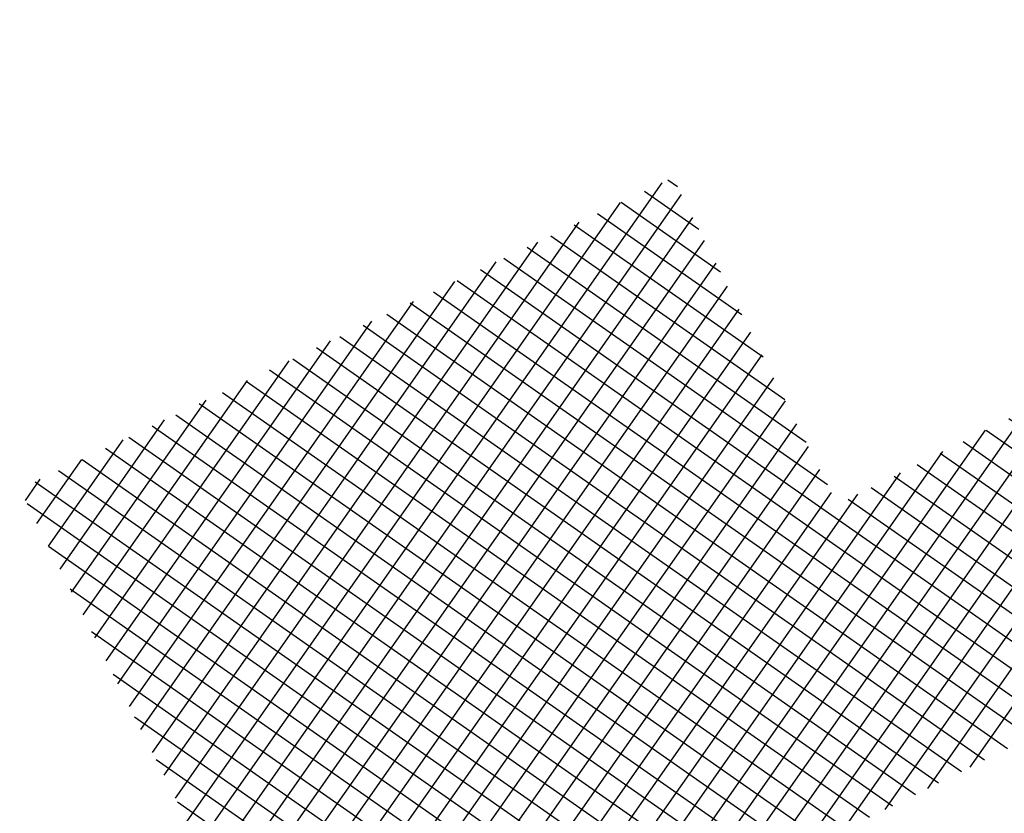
# Model space of a CAD drawing. Header units: metres. Extents: x 7472034 to 8440138, y 5890133 to 5961460.
# Tile 4 of 103: x 8439424 to 8439465, y 5890413 to 5890447. Entities that reach past the tile are written whole.
import ezdxf

# ---------------------------------------------------------------- set-up
doc = ezdxf.new("R2010")
doc.units = ezdxf.units.M
doc.header["$MEASUREMENT"] = 0
doc.layers.add('_IS.A.śmieci', color=21, linetype='CONTINUOUS', lineweight=30, plot=False)

msp = doc.modelspace()

# ---------------------------------------------------------------- hatches: boundary and pattern name
at = {"layer": '_IS.A.śmieci'}
h = msp.add_hatch(dxfattribs=at)
h.set_pattern_fill('ANSI37', color=252, scale=0.3, angle=10)
h.set_pattern_definition([(55, (967499.202946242, -71042.94610979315), (-0.7802423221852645, 0.5463315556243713), []), (145, (967499.202946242, -71042.94610979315), (-0.5463315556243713, -0.7802423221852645), [])])
h.paths.add_polyline_path([(8439499.136037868, 5890446.646996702), (8439458.381230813, 5890426.20777308), (8439451.442206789, 5890439.987820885), (8439423.917295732, 5890426.852644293), (8439443.591230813, 5890387.82277308), (8439454.641230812, 5890393.36277308), (8439447.766230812, 5890407.04277308), (8439493.821230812, 5890430.02777308), (8439500.588558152, 5890416.675951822), (8439511.536230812, 5890422.092773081), (8439506.161076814, 5890432.723007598), (8439506.631096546, 5890434.061245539), (8439505.149531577, 5890434.703536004)])

doc.saveas('drawing.dxf')
